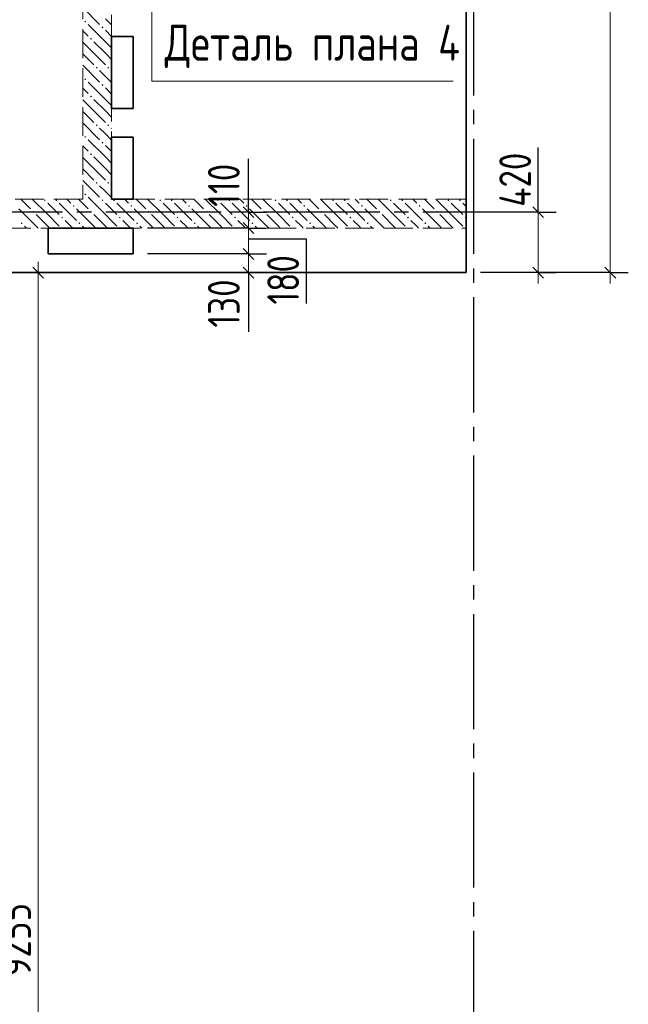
# Model space of a CAD drawing. Header units: millimetres. Extents: x 0 to 43617, y 0 to 59400.
# Tile 26 of 32: x 23227 to 27449, y 36830 to 43666. Entities that reach past the tile are written whole.
import ezdxf

# ---------------------------------------------------------------- set-up
doc = ezdxf.new("R2010")
doc.units = ezdxf.units.MM
doc.linetypes.add('______2', pattern=[270, 200, -70])
doc.linetypes.add('______5', pattern=[1100, 800, -100, 100, -100])
for name, color, linetype, lineweight in [('Standard', 7, 'Continuous', 25), ('Оси', 40, '______5', 18), ('Примечания', 7, 'Continuous', 25), ('Размерная выноска', 7, 'Continuous', 13)]:
    doc.layers.add(name, color=color, linetype=linetype, lineweight=lineweight)
doc.layers.add('ЖБ Перекрытие верхний уровень', color=7, linetype='Continuous', lineweight=25, true_color=0xe0e0ff)
doc.layers.add('ЖБ Стена верхний уровень', color=7, linetype='Continuous', lineweight=25, true_color=0x006e00)
doc.styles.add('GOST 2.304-81', font='txt')

msp = doc.modelspace()

# ---------------------------------------------------------------- hatches: boundary and pattern name
at = {"layer": 'ЖБ Стена верхний уровень', "linetype": 'Continuous', "lineweight": 18, "transparency": 33554687}
for points in [[(23674.5, 43653.1), (23681, 43659.6), (23687.5, 43653.1), (23681, 43646.6)], [(23794.5, 43613.1), (23801, 43619.6), (23807.5, 43613.1), (23801, 43606.6)], [(23714.5, 43533.1), (23721, 43539.6), (23727.4, 43533.1), (23721, 43526.6)], [(23754.4, 43333.1), (23760.9, 43339.6), (23767.4, 43333.1), (23760.9, 43326.6)], [(23834.5, 43333.1), (23840.9, 43339.6), (23847.4, 43333.1), (23840.9, 43326.6)], [(23674.5, 43253.1), (23681, 43259.6), (23687.5, 43253.1), (23681, 43246.6)], [(23794.5, 43213.1), (23801, 43219.6), (23807.5, 43213.1), (23801, 43206.6)], [(23714.5, 43133.1), (23721, 43139.6), (23727.4, 43133.1), (23721, 43126.6)], [(23754.4, 42933.1), (23760.9, 42939.6), (23767.4, 42933.1), (23760.9, 42926.6)], [(23834.5, 42933.1), (23840.9, 42939.6), (23847.4, 42933.1), (23840.9, 42926.6)], [(23674.5, 42853.1), (23681, 42859.6), (23687.5, 42853.1), (23681, 42846.6)], [(23794.5, 42813.1), (23801, 42819.6), (23807.5, 42813.1), (23801, 42806.6)], [(23714.5, 42733.1), (23721, 42739.6), (23727.4, 42733.1), (23721, 42726.6)], [(23754.4, 42533.1), (23760.9, 42539.6), (23767.4, 42533.1), (23760.9, 42526.6)], [(23834.5, 42533.1), (23840.9, 42539.6), (23847.4, 42533.1), (23840.9, 42526.6)], [(23674.5, 42453.1), (23681, 42459.6), (23687.5, 42453.1), (23681, 42446.6)], [(23394.5, 42413.1), (23401, 42419.6), (23407.5, 42413.1), (23401, 42406.6)], [(23474.5, 42413.1), (23481, 42419.6), (23487.5, 42413.1), (23481, 42406.6)], [(23794.5, 42413.1), (23801, 42419.6), (23807.5, 42413.1), (23801, 42406.6)], [(23874.5, 42413.1), (23881, 42419.6), (23887.5, 42413.1), (23881, 42406.6)], [(24194.5, 42413.1), (24201, 42419.6), (24207.5, 42413.1), (24201, 42406.6)], [(24274.5, 42413.1), (24281, 42419.6), (24287.5, 42413.1), (24281, 42406.6)], [(24594.5, 42413.1), (24601, 42419.6), (24607.5, 42413.1), (24601, 42406.6)], [(24674.5, 42413.1), (24681, 42419.6), (24687.5, 42413.1), (24681, 42406.6)], [(24994.5, 42413.1), (25001, 42419.6), (25007.5, 42413.1), (25001, 42406.6)], [(25074.5, 42413.1), (25081, 42419.6), (25087.5, 42413.1), (25081, 42406.6)], [(25394.5, 42413.1), (25401, 42419.6), (25407.5, 42413.1), (25401, 42406.6)], [(25474.5, 42413.1), (25481, 42419.6), (25487.5, 42413.1), (25481, 42406.6)], [(25794.5, 42413.1), (25801, 42419.6), (25807.5, 42413.1), (25801, 42406.6)], [(25874.5, 42413.1), (25881, 42419.6), (25887.5, 42413.1), (25881, 42406.6)], [(26194.5, 42413.1), (26201, 42419.6), (26207.5, 42413.1), (26201, 42406.6)], [(26274.5, 42413.1), (26281, 42419.6), (26287.5, 42413.1), (26281, 42406.6)], [(23314.5, 42333.1), (23321, 42339.6), (23327.4, 42333.1), (23321, 42326.6)], [(23594.5, 42373.1), (23601, 42379.6), (23607.5, 42373.1), (23601, 42366.6)], [(23714.5, 42333.1), (23721, 42339.6), (23727.4, 42333.1), (23721, 42326.6)], [(23994.5, 42373.1), (24001, 42379.6), (24007.5, 42373.1), (24001, 42366.6)], [(24114.5, 42333.1), (24121, 42339.6), (24127.4, 42333.1), (24121, 42326.6)], [(24394.5, 42373.1), (24401, 42379.6), (24407.5, 42373.1), (24401, 42366.6)], [(24514.5, 42333.1), (24521, 42339.6), (24527.4, 42333.1), (24521, 42326.6)], [(24794.5, 42373.1), (24801, 42379.6), (24807.5, 42373.1), (24801, 42366.6)], [(24914.5, 42333.1), (24921, 42339.6), (24927.4, 42333.1), (24921, 42326.6)], [(25194.5, 42373.1), (25201, 42379.6), (25207.5, 42373.1), (25201, 42366.6)], [(25314.5, 42333.1), (25321, 42339.6), (25327.4, 42333.1), (25321, 42326.6)], [(25594.5, 42373.1), (25601, 42379.6), (25607.5, 42373.1), (25601, 42366.6)], [(25714.5, 42333.1), (25721, 42339.6), (25727.4, 42333.1), (25721, 42326.6)], [(25994.5, 42373.1), (26001, 42379.6), (26007.5, 42373.1), (26001, 42366.6)], [(26114.5, 42333.1), (26121, 42339.6), (26127.4, 42333.1), (26121, 42326.6)], [(23234.5, 42253.1), (23240.9, 42259.6), (23247.4, 42253.1), (23240.9, 42246.6)], [(23514.5, 42293.1), (23521, 42299.6), (23527.4, 42293.1), (23521, 42286.6)], [(23634.5, 42253.1), (23640.9, 42259.6), (23647.4, 42253.1), (23640.9, 42246.6)], [(23914.5, 42293.1), (23921, 42299.6), (23927.4, 42293.1), (23921, 42286.6)], [(24034.5, 42253.1), (24040.9, 42259.6), (24047.4, 42253.1), (24040.9, 42246.6)], [(24314.5, 42293.1), (24321, 42299.6), (24327.4, 42293.1), (24321, 42286.6)], [(24434.5, 42253.1), (24440.9, 42259.6), (24447.4, 42253.1), (24440.9, 42246.6)], [(24714.5, 42293.1), (24721, 42299.6), (24727.4, 42293.1), (24721, 42286.6)], [(24834.5, 42253.1), (24840.9, 42259.6), (24847.4, 42253.1), (24840.9, 42246.6)], [(25114.5, 42293.1), (25121, 42299.6), (25127.4, 42293.1), (25121, 42286.6)], [(25234.5, 42253.1), (25240.9, 42259.6), (25247.4, 42253.1), (25240.9, 42246.6)], [(25514.5, 42293.1), (25521, 42299.6), (25527.4, 42293.1), (25521, 42286.6)], [(25634.5, 42253.1), (25640.9, 42259.6), (25647.4, 42253.1), (25640.9, 42246.6)], [(25914.5, 42293.1), (25921, 42299.6), (25927.4, 42293.1), (25921, 42286.6)], [(26034.5, 42253.1), (26040.9, 42259.6), (26047.4, 42253.1), (26040.9, 42246.6)], [(26314.5, 42293.1), (26321, 42299.6), (26324, 42296.6), (26324, 42289.7), (26321, 42286.6)]]:
    msp.add_hatch(color=7, dxfattribs=at).paths.add_polyline_path(points, flags=16)

# ---------------------------------------------------------------- linework, layer by layer
at = {"layer": 'Standard', "color": 7, "linetype": 'Continuous', "lineweight": 13, "transparency": 33554687}
for p, q in [((27324, 50590), (27324, 41910)), ((24814, 42330), (24814, 42405)), ((26824, 42330), (26824, 42405)), ((23354, 41910), (23354, 41985)), ((24814, 42040), (24814, 41910)), ((24814, 41910), (24814, 41835)), ((26824, 41910), (26824, 41835)), ((27324, 41910), (27324, 41835))]:
    msp.add_line(p, q, dxfattribs=at)
at = {"layer": 'Standard', "color": 251, "linetype": 'Continuous', "lineweight": -3, "true_color": 0x656565, "transparency": 33554687}
for p, q in [((24814, 42330), (24689, 42330)), ((24814, 42330), (24939, 42330)), ((24814, 42330), (24814, 42330)), ((26824, 42330), (26424, 42330)), ((26824, 42330), (26699, 42330)), ((26824, 42330), (26949, 42330)), ((24814, 42220), (24689, 42220)), ((24814, 42220), (24939, 42220)), ((24814, 42040), (24689, 42040)), ((24814, 42040), (24939, 42040)), ((23354, 41910), (22454, 41910)), ((23354, 41910), (23229, 41910)), ((23354, 41910), (23479, 41910)), ((24814, 41910), (24689, 41910)), ((24814, 41910), (24939, 41910)), ((24814, 41910), (24814, 41910)), ((27324, 41910), (26424, 41910)), ((26824, 41910), (26424, 41910)), ((26824, 41910), (26699, 41910)), ((26824, 41910), (26949, 41910)), ((27324, 41910), (27199, 41910)), ((27324, 41910), (27449, 41910))]:
    msp.add_line(p, q, dxfattribs=at)
at = {"layer": 'Standard', "color": 7, "linetype": 'Continuous', "lineweight": 25, "transparency": 33554687}
for p, q in [((24776.5, 42367.5), (24851.5, 42292.5)), ((26861.5, 42292.5), (26786.5, 42367.5)), ((24776.5, 42257.5), (24851.5, 42182.5)), ((24776.5, 42077.5), (24851.5, 42002.5)), ((23316.5, 41947.5), (23391.5, 41872.5)), ((24776.5, 41947.5), (24851.5, 41872.5)), ((26861.5, 41872.5), (26786.5, 41947.5)), ((27286.5, 41947.5), (27361.5, 41872.5))]:
    msp.add_line(p, q, dxfattribs=at)
at = {"layer": 'Standard', "color": 7, "linetype": 'Continuous', "lineweight": 13, "transparency": 33554687}
for points in [[(24814, 42330), (24814, 42307.2), (24814, 42307.2), (24814, 42220)], [(26824, 41910), (26824, 42301.4), (26824, 42301.4), (26824, 42330)], [(24814, 42220), (24814, 42174.9), (24814, 42174.9), (24814, 42040)], [(23354, 41910), (23354, 36960.5), (23354, 36960.5), (23354, 32653)]]:
    msp.add_lwpolyline(points, dxfattribs=at)
at = {"layer": 'Standard', "color": 251, "linetype": 'Continuous', "lineweight": -3, "true_color": 0x656565, "transparency": 33554687}
for points in [[(24814, 42220), (24786, 42220), (24786, 42220), (24114, 42220)], [(24814, 42040), (24786, 42040), (24786, 42040), (24114, 42040)]]:
    msp.add_lwpolyline(points, dxfattribs=at)
at = {"layer": 'ЖБ Перекрытие верхний уровень', "color": 7, "linetype": 'Continuous', "lineweight": 35, "transparency": 33554687}
for p, q in [((26324, 41910), (26324, 50590)), ((23864, 43050), (23864, 43550)), ((23864, 43550), (24014, 43550)), ((24014, 43550), (24014, 43050)), ((24014, 43050), (23864, 43050)), ((23864, 42850), (24014, 42850)), ((23864, 42420), (23864, 42850)), ((24014, 42850), (24014, 42420)), ((24014, 42420), (23864, 42420)), ((23424, 42220), (24014, 42220)), ((23424, 42040), (23424, 42220)), ((24014, 42220), (24014, 42040)), ((24014, 42040), (23424, 42040)), ((22354, 41910), (26324, 41910))]:
    msp.add_line(p, q, dxfattribs=at)
at = {"layer": 'ЖБ Стена верхний уровень', "color": 251, "linetype": '______2', "lineweight": 13, "true_color": 0x656565, "transparency": 33554687}
for p, q in [((23664, 44950), (23664, 42420)), ((23864, 42420), (23864, 44950)), ((23664, 42420), (21824, 42420)), ((26324, 42420), (23864, 42420)), ((26324, 42220), (26324, 42420)), ((22024, 42220), (23664, 42220)), ((23664, 42220), (23864, 42220)), ((23864, 42220), (26324, 42220))]:
    msp.add_line(p, q, dxfattribs=at)
at = {"layer": 'ЖБ Стена верхний уровень', "color": 9, "linetype": 'Continuous', "lineweight": 18, "true_color": 0xc7c7c7, "transparency": 33554687}
for p, q in [((23664, 43750.1), (23781, 43633.1)), ((23821, 43513.1), (23701, 43633.1)), ((23860.9, 43633.1), (23821, 43673.1)), ((23664, 43590.1), (23701, 43553.1)), ((23821, 43593.1), (23864, 43550.1)), ((23740.9, 43433.1), (23664, 43510.1)), ((23740.9, 43513.1), (23821, 43433.1)), ((23821, 43513.1), (23864, 43470.1)), ((23664, 43430.1), (23740.9, 43353.1)), ((23740.9, 43433.1), (23821, 43353.1)), ((23821, 43433.1), (23864, 43390.1)), ((23664, 43350.1), (23781, 43233.1)), ((23821, 43273.1), (23781, 43313.1)), ((23860.9, 43313.1), (23864, 43310.1)), ((23821, 43113.1), (23701, 43233.1)), ((23860.9, 43233.1), (23821, 43273.1)), ((23664, 43190.1), (23701, 43153.1)), ((23821, 43193.1), (23864, 43150.1)), ((23740.9, 43033.1), (23664, 43110.1)), ((23740.9, 43113.1), (23821, 43033.1)), ((23821, 43113.1), (23864, 43070.1)), ((23664, 43030.1), (23740.9, 42953.1)), ((23740.9, 43033.1), (23821, 42953.1)), ((23821, 43033.1), (23864, 42990.1)), ((23664, 42950.1), (23781, 42833.1)), ((23821, 42873.1), (23781, 42913.1)), ((23860.9, 42833.1), (23821, 42873.1)), ((23860.9, 42913.1), (23864, 42910.1)), ((23821, 42713.1), (23701, 42833.1)), ((23664, 42790.1), (23701, 42753.1)), ((23821, 42793.1), (23864, 42750.1)), ((23740.9, 42633.1), (23664, 42710.1)), ((23740.9, 42713.1), (23821, 42633.1)), ((23821, 42713.1), (23864, 42670.1)), ((23664, 42630.1), (23740.9, 42553.1)), ((23740.9, 42633.1), (23821, 42553.1)), ((23821, 42633.1), (23864, 42590.1)), ((23664, 42550.1), (23781, 42433.1)), ((23821, 42473.1), (23781, 42513.1)), ((23860.9, 42433.1), (23821, 42473.1)), ((23860.9, 42513.1), (23864, 42510.1)), ((23234.1, 42420), (23301, 42353.1)), ((23421, 42313.1), (23314.1, 42420)), ((23421, 42393.1), (23501, 42313.1)), ((23501, 42393.1), (23621, 42273.1)), ((23554.1, 42420), (23581, 42393.1)), ((23634.1, 42420), (23664, 42390.1)), ((23664, 42390.1), (23701, 42353.1)), ((23821, 42313.1), (23701, 42433.1)), ((23821, 42393.1), (23864, 42350.1)), ((23901, 42393.1), (24021, 42273.1)), ((23954.1, 42420), (23981, 42393.1)), ((24034.1, 42420), (24101, 42353.1)), ((24221, 42313.1), (24114.1, 42420)), ((24221, 42393.1), (24301, 42313.1)), ((24301, 42393.1), (24421, 42273.1)), ((24354.1, 42420), (24381, 42393.1)), ((24434.1, 42420), (24501, 42353.1)), ((24621, 42313.1), (24514.1, 42420)), ((24621, 42393.1), (24701, 42313.1)), ((24701, 42393.1), (24821, 42273.1)), ((24754.1, 42420), (24781, 42393.1)), ((24834.1, 42420), (24901, 42353.1)), ((25021, 42313.1), (24914.1, 42420)), ((25021, 42393.1), (25101, 42313.1)), ((25101, 42393.1), (25221, 42273.1)), ((25154.1, 42420), (25181, 42393.1)), ((25234.1, 42420), (25301, 42353.1)), ((25421, 42313.1), (25314.1, 42420)), ((25421, 42393.1), (25501, 42313.1)), ((25501, 42393.1), (25621, 42273.1)), ((25554.1, 42420), (25581, 42393.1)), ((25634.1, 42420), (25701, 42353.1)), ((25821, 42313.1), (25714.1, 42420)), ((25821, 42393.1), (25901, 42313.1)), ((25901, 42393.1), (26021, 42273.1)), ((25954.1, 42420), (25981, 42393.1)), ((26034.1, 42420), (26101, 42353.1)), ((26221, 42313.1), (26114.1, 42420)), ((26221, 42393.1), (26301, 42313.1)), ((26301, 42393.1), (26324, 42370.1)), ((23340.9, 42233.1), (23221, 42353.1)), ((23664, 42310.1), (23621, 42353.1)), ((23864, 42350.1), (23901, 42313.1)), ((24140.9, 42233.1), (24021, 42353.1)), ((24540.9, 42233.1), (24421, 42353.1)), ((24940.9, 42233.1), (24821, 42353.1)), ((25340.9, 42233.1), (25221, 42353.1)), ((25740.9, 42233.1), (25621, 42353.1)), ((26140.9, 42233.1), (26021, 42353.1)), ((23340.9, 42313.1), (23421, 42233.1)), ((23421, 42313.1), (23501, 42233.1)), ((23581, 42233.1), (23540.9, 42273.1)), ((23740.9, 42233.1), (23664, 42310.1)), ((23740.9, 42313.1), (23821, 42233.1)), ((23821, 42313.1), (23864, 42270.1)), ((23864, 42270.1), (23901, 42233.1)), ((23981, 42233.1), (23940.9, 42273.1)), ((24140.9, 42313.1), (24221, 42233.1)), ((24221, 42313.1), (24301, 42233.1)), ((24381, 42233.1), (24340.9, 42273.1)), ((24540.9, 42313.1), (24621, 42233.1)), ((24621, 42313.1), (24701, 42233.1)), ((24781, 42233.1), (24740.9, 42273.1)), ((24940.9, 42313.1), (25021, 42233.1)), ((25021, 42313.1), (25101, 42233.1)), ((25181, 42233.1), (25140.9, 42273.1)), ((25340.9, 42313.1), (25421, 42233.1)), ((25421, 42313.1), (25501, 42233.1)), ((25581, 42233.1), (25540.9, 42273.1)), ((25740.9, 42313.1), (25821, 42233.1)), ((25821, 42313.1), (25901, 42233.1)), ((25981, 42233.1), (25940.9, 42273.1)), ((26140.9, 42313.1), (26221, 42233.1)), ((26221, 42313.1), (26301, 42233.1)), ((23260.9, 42233.1), (23274.1, 42220)), ((23340.9, 42233.1), (23354.1, 42220)), ((23421, 42233.1), (23434.1, 42220)), ((23594.1, 42220), (23581, 42233.1)), ((23660.9, 42233.1), (23664, 42230.1)), ((23664, 42230.1), (23674.1, 42220)), ((23740.9, 42233.1), (23754.1, 42220)), ((23821, 42233.1), (23834.1, 42220)), ((23994.1, 42220), (23981, 42233.1)), ((24060.9, 42233.1), (24074.1, 42220)), ((24140.9, 42233.1), (24154.1, 42220)), ((24221, 42233.1), (24234.1, 42220)), ((24394.1, 42220), (24381, 42233.1)), ((24460.9, 42233.1), (24474.1, 42220)), ((24540.9, 42233.1), (24554.1, 42220)), ((24621, 42233.1), (24634.1, 42220)), ((24794.1, 42220), (24781, 42233.1)), ((24860.9, 42233.1), (24874.1, 42220)), ((24940.9, 42233.1), (24954.1, 42220)), ((25021, 42233.1), (25034.1, 42220)), ((25194.1, 42220), (25181, 42233.1)), ((25260.9, 42233.1), (25274.1, 42220)), ((25340.9, 42233.1), (25354.1, 42220)), ((25421, 42233.1), (25434.1, 42220)), ((25594.1, 42220), (25581, 42233.1)), ((25660.9, 42233.1), (25674.1, 42220)), ((25740.9, 42233.1), (25754.1, 42220)), ((25821, 42233.1), (25834.1, 42220)), ((25994.1, 42220), (25981, 42233.1)), ((26060.9, 42233.1), (26074.1, 42220)), ((26140.9, 42233.1), (26154.1, 42220)), ((26221, 42233.1), (26234.1, 42220))]:
    msp.add_line(p, q, dxfattribs=at)
at = {"layer": 'Оси', "color": 8, "linetype": '______5', "lineweight": -3, "transparency": 33554687}
for p, q in [((26374, 51640), (26374, 7100)), ((26824, 42330), (4600, 42330))]:
    msp.add_line(p, q, dxfattribs=at)
at = {"layer": 'Примечания', "color": 7, "linetype": 'Continuous', "lineweight": 13, "transparency": 33554687}
for p, q in [((24143.4, 44100), (24143.4, 43238.6)), ((24143.4, 43238.6), (26232.9, 43238.6))]:
    msp.add_line(p, q, dxfattribs=at)
at = {"layer": 'Размерная выноска', "color": 7, "linetype": 'Continuous', "lineweight": 25, "transparency": 33554687}
for p, q in [((26824, 42330), (26824, 42780)), ((24814, 42330), (24814, 42700)), ((24814, 41910), (24814, 41500))]:
    msp.add_line(p, q, dxfattribs=at)
msp.add_lwpolyline([(24814, 42145), (25214, 42145), (25214, 41695)], dxfattribs=at)

# ---------------------------------------------------------------- texts
at = {"layer": 'Standard', "color": 7, "linetype": 'Continuous', "lineweight": 25, "transparency": 33554687, "char_height": 220, "attachment_point": 7, "rotation": 90, "style": 'GOST 2.304-81'}
for s, insert, width in [('110', (24752.9, 42367.5), 438.198), ('420', (26774, 42367.5), 531.973), ('180', (25164.5, 41688.1), 485.079), ('130', (24752.9, 41528.4), 469.509), ('9255', (23304, 37023.6), 641.464)]:
    msp.add_mtext(s, dxfattribs=dict(at, insert=insert, width=width))
at = {"layer": 'Примечания', "color": 7, "linetype": 'Continuous', "lineweight": 25, "transparency": 33554687, "insert": (24232.9, 43330.2), "char_height": 250, "width": 2150.146, "attachment_point": 7, "style": 'GOST 2.304-81'}
msp.add_mtext('Деталь\\~плана\\~4', dxfattribs=at)

doc.saveas('drawing.dxf')
